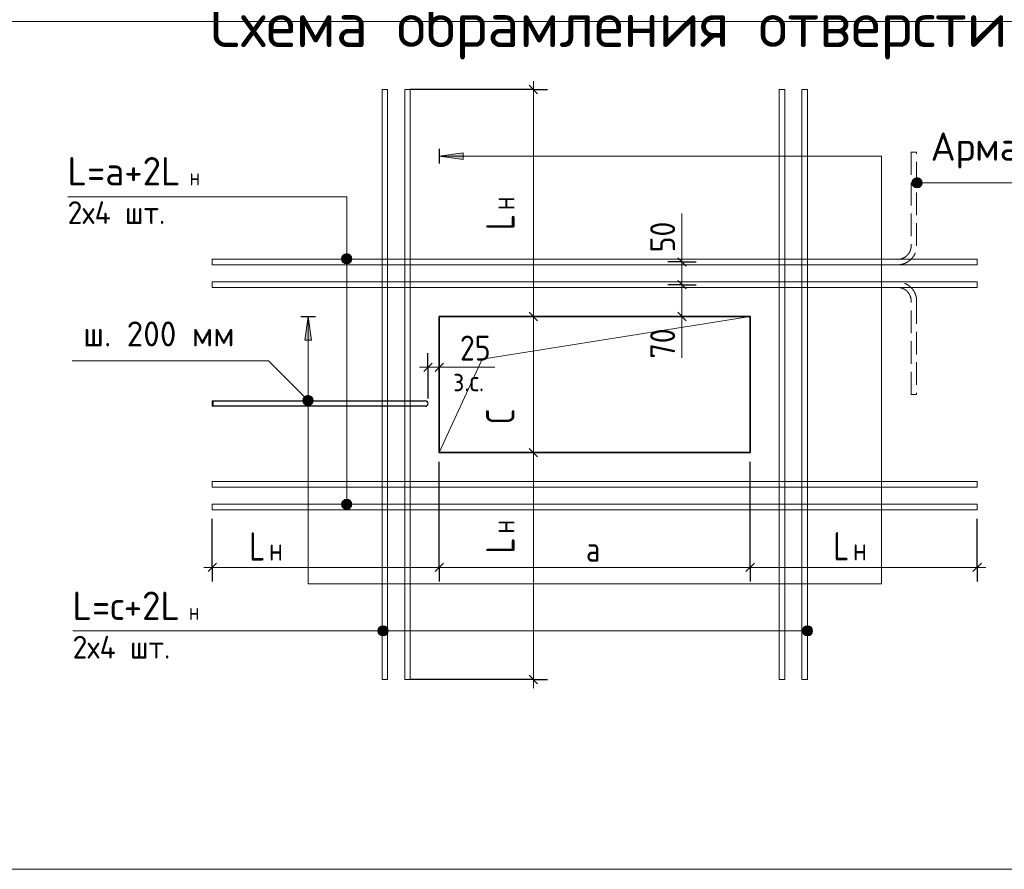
# Model space of a CAD drawing. Header units: millimetres. Extents: x 0 to 50400, y 0 to 35640.
# Tile 11 of 20: x 24994 to 35403, y 7905 to 16891. Entities that reach past the tile are written whole.
import ezdxf

# ---------------------------------------------------------------- set-up
doc = ezdxf.new("R2010")
doc.units = ezdxf.units.MM
doc.linetypes.add('______2', pattern=[324, 240, -84])
for name, color, linetype, lineweight in [('Standard', 7, 'Continuous', 25), ('Арм.стержн.ниж.зоны 2й ряд', 7, '______2', 25), ('ЖБ Перекрытие средний уровень', 7, 'Continuous', 50), ('Размерная линия_ общее', 7, 'Continuous', 13), ('Текст_ общее', 7, 'Continuous', 25)]:
    doc.layers.add(name, color=color, linetype=linetype, lineweight=lineweight)
doc.styles.add('ISOCPEUR', font='txt')

msp = doc.modelspace()

# ---------------------------------------------------------------- hatches: boundary and pattern name
at = {"layer": 'Standard', "linetype": 'Continuous', "lineweight": 13, "transparency": 33554687}
for points in [[(29682, 15483), (29430, 15447), (29682, 15411)], [(34453, 15120), (34453, 15213), (34434, 15193)], [(34480, 15112), (34480, 15220), (34453, 15213)], [(34480, 15112), (34453, 15213), (34453, 15120)], [(34507, 15120), (34507, 15213), (34480, 15220)], [(34507, 15120), (34480, 15220), (34480, 15112)], [(34526, 15139), (34526, 15193), (34507, 15213)], [(34526, 15139), (34507, 15213), (34507, 15120)], [(34434, 15139), (34434, 15193), (34426, 15166)], [(34453, 15120), (34434, 15193), (34434, 15139)], [(34526, 15193), (34526, 15139), (34534, 15166)], [(27990, 12878), (28028, 12916), (28004, 12902)], [(28028, 12916), (27990, 12878), (27990, 12850)], [(28028, 12916), (27990, 12850), (28056, 12916)], [(28056, 12916), (27990, 12850), (28004, 12826)], [(28056, 12916), (28004, 12826), (28080, 12902)], [(28080, 12902), (28004, 12826), (28028, 12812)], [(28080, 12902), (28028, 12812), (28094, 12878)], [(28094, 12878), (28028, 12812), (28056, 12812)], [(28094, 12878), (28056, 12812), (28094, 12850)], [(28094, 12850), (28056, 12812), (28080, 12826)]]:
    msp.add_hatch(color=7, dxfattribs=at).paths.add_polyline_path(points)
msp.add_hatch(color=7, dxfattribs=at).paths.add_polyline_path([(28007, 13500), (28043, 13752), (28079, 13500)], flags=16)
at = {"layer": 'Текст_ общее', "linetype": 'Continuous', "lineweight": 13, "transparency": 33554687}
for points in [[(28397, 14362), (28505, 14362), (28498, 14389)], [(28397, 14362), (28498, 14389), (28405, 14389)], [(28405, 14389), (28498, 14389), (28478, 14408)], [(28405, 14389), (28478, 14408), (28424, 14408)], [(28424, 14408), (28478, 14408), (28451, 14416)], [(28405, 14335), (28505, 14362), (28397, 14362)], [(28405, 14335), (28498, 14335), (28505, 14362)], [(28424, 14315), (28498, 14335), (28405, 14335)], [(28424, 14315), (28478, 14315), (28498, 14335)], [(28478, 14315), (28424, 14315), (28451, 14308)], [(28397, 11765), (28505, 11765), (28498, 11792)], [(28397, 11765), (28498, 11792), (28405, 11792)], [(28405, 11738), (28505, 11765), (28397, 11765)], [(28405, 11792), (28498, 11792), (28478, 11811)], [(28405, 11792), (28478, 11811), (28424, 11811)], [(28405, 11738), (28498, 11738), (28505, 11765)], [(28424, 11811), (28478, 11811), (28451, 11819)], [(28424, 11719), (28498, 11738), (28405, 11738)], [(28424, 11719), (28478, 11719), (28498, 11738)], [(28478, 11719), (28424, 11719), (28451, 11711)], [(28789, 10400), (28789, 10454), (28781, 10427)], [(28808, 10380), (28808, 10473), (28789, 10454)], [(28808, 10380), (28789, 10454), (28789, 10400)], [(28835, 10373), (28835, 10481), (28808, 10473)], [(28835, 10373), (28808, 10473), (28808, 10380)], [(28862, 10380), (28862, 10473), (28835, 10481)], [(28862, 10380), (28835, 10481), (28835, 10373)], [(28882, 10400), (28882, 10454), (28862, 10473)], [(28882, 10400), (28862, 10473), (28862, 10380)], [(28882, 10454), (28882, 10400), (28889, 10427)], [(33274, 10400), (33274, 10454), (33267, 10427)], [(33294, 10380), (33294, 10473), (33274, 10454)], [(33294, 10380), (33274, 10454), (33274, 10400)], [(33321, 10373), (33321, 10481), (33294, 10473)], [(33321, 10373), (33294, 10473), (33294, 10380)], [(33348, 10380), (33348, 10473), (33321, 10481)], [(33348, 10380), (33321, 10481), (33321, 10373)], [(33367, 10400), (33367, 10454), (33348, 10473)], [(33367, 10400), (33348, 10473), (33348, 10380)], [(33367, 10454), (33367, 10400), (33375, 10427)]]:
    msp.add_hatch(color=7, dxfattribs=at).paths.add_polyline_path(points)

# ---------------------------------------------------------------- linework, layer by layer
at = {"layer": 'Standard', "color": 251, "linetype": 'Continuous', "lineweight": 13, "true_color": 0x494949, "transparency": 33554687}
for p, q in [((29682, 15483), (29430, 15447)), ((29430, 15447), (29430, 15447)), ((29430, 15447), (29430, 15447)), ((29430, 15447), (29430, 15447)), ((29430, 15447), (29682, 15411)), ((29682, 15411), (29682, 15483)), ((29682, 15447), (29700, 15447)), ((28007, 13500), (28043, 13752)), ((28043, 13752), (28043, 13752)), ((28043, 13752), (28043, 13752)), ((28043, 13752), (28043, 13752)), ((28043, 13752), (28079, 13500)), ((28079, 13500), (28007, 13500)), ((28043, 13500), (28043, 13482))]:
    msp.add_line(p, q, dxfattribs=at)
at = {"layer": 'Standard', "color": 7, "linetype": '______2', "lineweight": 13, "transparency": 33554687}
for p, q in [((34418, 15489), (34418, 14500)), ((34476, 15489), (34418, 15489)), ((34476, 14500), (34476, 15489)), ((34418, 12927), (34418, 13915)), ((34476, 13915), (34476, 12927)), ((34476, 12927), (34418, 12927))]:
    msp.add_line(p, q, dxfattribs=at)
at = {"layer": 'Standard', "color": 7, "linetype": 'Continuous', "lineweight": 13, "transparency": 33554687}
for p, q in [((34480, 15220), (34480, 15220)), ((34426, 15166), (34426, 15166)), ((38441, 15166), (34480, 15166)), ((34480, 15112), (34480, 15112)), ((34534, 15166), (34534, 15166)), ((31995, 14328), (31995, 14842)), ((31995, 13752), (31995, 13315)), ((29430, 13214), (30016, 13214)), ((28004, 12902), (28004, 12902)), ((28004, 12826), (28004, 12826)), ((28080, 12902), (28080, 12902)), ((28080, 12826), (28080, 12826))]:
    msp.add_line(p, q, dxfattribs=at)
for points in [[(39972, 16873), (24269, 16873), (24269, 7905), (39972, 7905), (39972, 16873)], [(28883, 16152), (28883, 9912), (28826, 9912), (28826, 16152), (28883, 16152)], [(29123, 16152), (29123, 9912), (29066, 9912), (29066, 16152), (29123, 16152)], [(33023, 16152), (33023, 9912), (33081, 9912), (33081, 16152), (33023, 16152)], [(33263, 16152), (33263, 9912), (33321, 9912), (33321, 16152), (33263, 16152)], [(35116, 14299), (27030, 14299), (27030, 14357), (35116, 14357), (35116, 14299)], [(35116, 14059), (27030, 14059), (27030, 14117), (35116, 14117), (35116, 14059)], [(29430, 12312), (29882, 13301), (32716, 13752)], [(25550, 13283), (27624, 13283), (28042, 12864)], [(27040, 12859), (27040, 12802), (27030, 12802), (27030, 12859), (27040, 12859)], [(35116, 12005), (27030, 12005), (27030, 11947), (35116, 11947), (35116, 12005)], [(35116, 11765), (27030, 11765), (27030, 11707), (35116, 11707), (35116, 11765)]]:
    msp.add_lwpolyline(points, dxfattribs=at)
at = {"layer": 'Standard', "color": 251, "linetype": 'Continuous', "lineweight": 13, "true_color": 0x494949, "transparency": 33554687}
msp.add_lwpolyline([(28043, 13752), (28043, 10925), (34103, 10925), (34103, 15447), (29430, 15447)], dxfattribs=at)
at = {"layer": 'Standard', "color": 7, "linetype": 'Continuous', "lineweight": 25, "transparency": 33554687}
msp.add_lwpolyline([(29282, 12802), (27040, 12802), (27040, 12859), (29282, 12859)], dxfattribs=at)
at = {"layer": 'Standard', "color": 7, "linetype": 'Continuous', "lineweight": 13, "transparency": 33554687}
for centre in [(34480, 15166), (28042, 12864)]:
    msp.add_circle(centre, 54, dxfattribs=at)
at = {"layer": 'Standard', "color": 7, "linetype": '______2', "lineweight": 13, "transparency": 33554687}
for centre, radius, start, end in [((34274, 14500), 144, 270, 0), ((34274, 14500), 202, 270, 0), ((34274, 13915), 202, 0, 90), ((34274, 13915), 144, 0, 90)]:
    msp.add_arc(centre, radius, start, end, dxfattribs=at)
at = {"layer": 'Standard', "color": 7, "linetype": 'Continuous', "lineweight": 25, "transparency": 33554687}
msp.add_arc((29282, 12831), 28.8, 270, 90, dxfattribs=at)
at = {"layer": 'Арм.стержн.ниж.зоны 2й ряд', "color": 251, "linetype": 'Continuous', "lineweight": 25, "true_color": 0x494949, "transparency": 33554687}
for p, q in [((29430, 15524), (29430, 15370)), ((27966, 13752), (28120, 13752))]:
    msp.add_line(p, q, dxfattribs=at)
at = {"layer": 'ЖБ Перекрытие средний уровень', "color": 7, "linetype": 'Continuous', "lineweight": 35, "transparency": 33554687}
msp.add_lwpolyline([(29430, 13752), (32716, 13752), (32716, 12312), (29430, 12312), (29430, 13752)], dxfattribs=at)
at = {"layer": 'Размерная линия_ общее', "color": 7, "linetype": 'Continuous', "lineweight": 13, "transparency": 33554687}
for p, q in [((30424, 16152), (30424, 16242)), ((30424, 16152), (30424, 13752)), ((31995, 14328), (31995, 14418)), ((31995, 14088), (31995, 14328)), ((31995, 13752), (31995, 14088)), ((30424, 13752), (30424, 13842)), ((30424, 13752), (30424, 13662)), ((30424, 12312), (30424, 13752)), ((31995, 13752), (31995, 13662)), ((29310, 13214), (29220, 13214)), ((29430, 13214), (29310, 13214)), ((29430, 13214), (29520, 13214)), ((30424, 9912), (30424, 12312)), ((27030, 11098), (26940, 11098)), ((29430, 11098), (27030, 11098)), ((29430, 11098), (29340, 11098)), ((29430, 11098), (29520, 11098)), ((29430, 11098), (32716, 11098)), ((32716, 11098), (35116, 11098)), ((35116, 11098), (35206, 11098)), ((30424, 9912), (30424, 9822))]:
    msp.add_line(p, q, dxfattribs=at)
at = {"layer": 'Размерная линия_ общее', "color": 253, "linetype": 'Continuous', "lineweight": -3, "true_color": 0xa0a0a0, "transparency": 33554687}
for p, q in [((30424, 16152), (29123, 16152)), ((30424, 16152), (30274, 16152)), ((30424, 16152), (30574, 16152)), ((31995, 14328), (31845, 14328)), ((31995, 14328), (32145, 14328)), ((31995, 14328), (31995, 14328)), ((31995, 14088), (31845, 14088)), ((31995, 14088), (32145, 14088)), ((31995, 14088), (32004, 14088)), ((30424, 13752), (30274, 13752)), ((30424, 13752), (30274, 13752)), ((30424, 13752), (30574, 13752)), ((30424, 13752), (30424, 13752)), ((30424, 13752), (30574, 13752)), ((30424, 13752), (30424, 13752)), ((31995, 13752), (31845, 13752)), ((31995, 13752), (32145, 13752)), ((31995, 13752), (32004, 13752)), ((29310, 13214), (29310, 13364)), ((29430, 13214), (29430, 13364)), ((29430, 13214), (29430, 13310)), ((29310, 13214), (29310, 13064)), ((29310, 13214), (29310, 12883)), ((29430, 13214), (29430, 13064)), ((30424, 12312), (30274, 12312)), ((30424, 12312), (30574, 12312)), ((30424, 12312), (30424, 12312)), ((29430, 11098), (29430, 12216)), ((32716, 11098), (32716, 12216)), ((27030, 11098), (27030, 11611)), ((35116, 11098), (35116, 11611)), ((27030, 11098), (27030, 11248)), ((29430, 11098), (29430, 11248)), ((29430, 11098), (29430, 11248)), ((32716, 11098), (32716, 11248)), ((35116, 11098), (35116, 11248)), ((27030, 11098), (27030, 10948)), ((29430, 11098), (29430, 10948)), ((29430, 11098), (29430, 10948)), ((29430, 11098), (29430, 11098)), ((32716, 11098), (32716, 10948)), ((35116, 11098), (35116, 10948)), ((30424, 9912), (29123, 9912)), ((30424, 9912), (30274, 9912)), ((30424, 9912), (30574, 9912))]:
    msp.add_line(p, q, dxfattribs=at)
at = {"layer": 'Размерная линия_ общее', "color": 7, "linetype": 'Continuous', "lineweight": 25, "transparency": 33554687}
for p, q in [((30379, 16197), (30469, 16107)), ((32040, 14283), (31950, 14373)), ((32040, 14043), (31950, 14133)), ((30379, 13797), (30469, 13707)), ((30469, 13707), (30379, 13797)), ((32040, 13707), (31950, 13797)), ((29355, 13259), (29265, 13169)), ((29475, 13259), (29385, 13169)), ((30469, 12267), (30379, 12357)), ((27075, 11143), (26985, 11053)), ((29475, 11143), (29385, 11053)), ((29385, 11053), (29475, 11143)), ((32671, 11053), (32761, 11143)), ((35071, 11053), (35161, 11143)), ((30469, 9867), (30379, 9957))]:
    msp.add_line(p, q, dxfattribs=at)
at = {"layer": 'Текст_ общее', "color": 7, "linetype": 'Continuous', "lineweight": 13, "transparency": 33554687}
for p, q in [((28451, 14416), (28451, 14416)), ((28397, 14362), (28397, 14362)), ((28451, 14308), (28451, 14308)), ((28505, 14362), (28505, 14362)), ((28397, 11765), (28397, 11765)), ((28451, 11819), (28451, 11819)), ((28505, 11765), (28505, 11765)), ((28451, 11711), (28451, 11711)), ((28781, 10427), (28781, 10427)), ((28835, 10481), (28835, 10481)), ((33321, 10427), (28835, 10427)), ((28889, 10427), (28889, 10427)), ((33267, 10427), (33267, 10427)), ((33321, 10481), (33321, 10481)), ((33375, 10427), (33375, 10427)), ((28835, 10373), (28835, 10373)), ((33321, 10373), (33321, 10373))]:
    msp.add_line(p, q, dxfattribs=at)
for points in [[(28451, 14362), (28451, 15018), (25504, 15018)], [(28451, 11765), (28451, 15018), (25504, 15018)], [(28835, 10427), (28462, 10427), (25557, 10427)]]:
    msp.add_lwpolyline(points, dxfattribs=at)
for centre in [(28451, 14362), (28451, 11765), (28835, 10427), (33321, 10427)]:
    msp.add_circle(centre, 54, dxfattribs=at)

# ---------------------------------------------------------------- texts
at = {"layer": 'Standard', "color": 7, "linetype": 'Continuous', "lineweight": 13, "transparency": 33554687, "insert": (27009, 16776), "char_height": 480, "width": 9213.46, "attachment_point": 4, "style": 'ISOCPEUR'}
msp.add_mtext('\\A1;{\\fISOCPEUR|i0|b0;\\H480.000000;\\W1.000000;\\C7;Схема обрамления отверстий}\\P', dxfattribs=at)
at = {"layer": 'Standard', "color": 7, "linetype": 'Continuous', "lineweight": 25, "transparency": 33554687, "attachment_point": 7, "style": 'ISOCPEUR'}
for s, insert, char_height, width in [('\\W0.98;Арматуру отогнуть', (34624, 15317), 300, 3985.56), ('\\W0.95;L=а+2L', (25500, 15138), 300, 1432.28), ('\\W0.78;н', (26790, 15138), 180, 195.85), ('\\W0.96;2х4 шт.', (25500, 14730), 240, 1290.75), ('\\W0.97;ш. 200 мм', (25665, 13435), 264, 1737.46), ('\\W0.77;L', (27422, 11170), 300, 323.54), ('\\W0.77;L', (33596, 11172), 300, 323.54), ('\\W0.78;н', (27631, 11170), 240, 261.12), ('\\W0.78;н', (33804, 11172), 240, 261.12), ('\\W0.95;L=с+2L', (25553, 10542), 300, 1372.15), ('\\W0.78;н', (26783, 10542), 180, 195.84), ('\\W0.96;2х4 шт.', (25553, 10134), 240, 1290.75)]:
    msp.add_mtext(s, dxfattribs=dict(at, insert=insert, char_height=char_height, width=width))
at = {"layer": 'Standard', "color": 7, "linetype": 'Continuous', "lineweight": 25, "transparency": 33554687, "attachment_point": 7, "rotation": 90, "style": 'ISOCPEUR'}
for s, insert, char_height, width in [('\\W0.78;н', (30225, 14876), 240, 261.12), ('\\W0.77;L', (30225, 14667), 300, 323.54), ('\\W0.77;С', (30225, 12619), 300, 323.52), ('\\W0.78;н', (30225, 11455), 240, 261.12), ('\\W0.77;L', (30225, 11246), 300, 323.52)]:
    msp.add_mtext(s, dxfattribs=dict(at, insert=insert, char_height=char_height, width=width))
at = {"layer": 'Размерная линия_ общее', "color": 7, "linetype": 'Continuous', "lineweight": 25, "transparency": 33554687, "char_height": 264, "attachment_point": 7, "rotation": 90, "style": 'ISOCPEUR'}
for s, insert, width in [('\\W0.87;50', (31923, 14430), 484.72), ('\\W0.87;70', (31923, 13307), 484.73)]:
    msp.add_mtext(s, dxfattribs=dict(at, insert=insert, width=width))
at = {"layer": 'Размерная линия_ общее', "color": 7, "linetype": 'Continuous', "lineweight": 25, "transparency": 33554687, "char_height": 264, "attachment_point": 7, "style": 'ISOCPEUR'}
for s, insert, width in [('\\W0.87;25', (29648, 13286), 484.72), ('\\W0.80;а', (30981, 11158), 316.65)]:
    msp.add_mtext(s, dxfattribs=dict(at, insert=insert, width=width))
at = {"layer": 'Размерная линия_ общее', "color": 7, "linetype": 'Continuous', "lineweight": 18, "transparency": 33554687, "insert": (29577, 12960), "char_height": 216, "width": 496.74, "attachment_point": 7, "style": 'ISOCPEUR'}
msp.add_mtext('\\W0.90;з.с.', dxfattribs=at)

doc.saveas('drawing.dxf')
